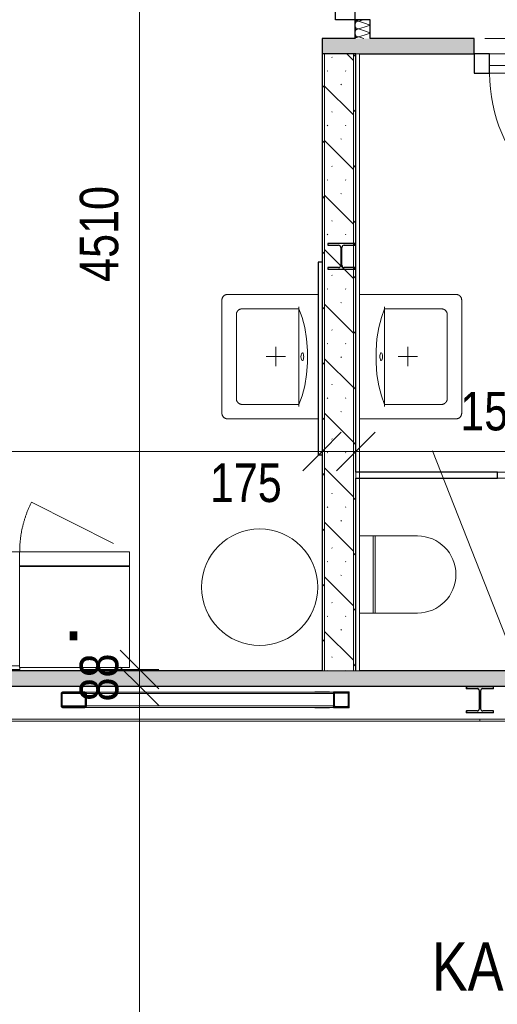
# Model space of a CAD drawing. Header units: millimetres. Extents: x -2033 to 156832, y -23587 to 25008.
# Tile 8 of 71: x 46236 to 48716, y 13121 to 18228. Entities that reach past the tile are written whole.
import ezdxf

# ---------------------------------------------------------------- set-up
doc = ezdxf.new("R2010")
doc.units = ezdxf.units.MM
for name, pattern in [('Skryté', [714.375, 476.25, -238.125]), ('Čerchovaná 3mm', [500, 300, -100, 0, -100]), ('Čárka', [635, 317.5, -317.5])]:
    doc.linetypes.add(name, pattern=pattern)
for name, color, linetype, lineweight in [('CA_DVERE', 7, 'Continuous', 13), ('CA_DVERE18', 8, 'Continuous', 9), ('CA_DVERE25', 7, 'Continuous', 9), ('CA_DVERE_NEVHRA1', 3, 'Čerchovaná 3mm', 13), ('CA_IMPORTY18', 8, 'Continuous', 9), ('CA_KOTY', 3, 'Continuous', 9), ('CA_KOTY-100', 3, 'Continuous', 9), ('CA_PODLAHA25', 7, 'Continuous', 13), ('CA_POHHRA25', 7, 'Continuous', 13), ('CA_REZY', 1, 'Continuous', 25), ('CA_SRAFY', 9, 'Continuous', 25), ('CA_TEXT25', 7, 'Continuous', 9), ('CA_ZARIZPRED', 8, 'Continuous', 13)]:
    doc.layers.add(name, color=color, linetype=linetype, lineweight=lineweight)
doc.styles.add('Arial_1', font='arial.ttf', dxfattribs={"height": 300})
doc.styles.add('Arial_3', font='arial.ttf', dxfattribs={"width": 0.8, "height": 200})
doc.styles.add('Arial_4', font='arial.ttf', dxfattribs={"width": 0.8, "height": 250})
doc.dimstyles.new('HP_Přímá_-_2_mm_Ariel_1-100_1', dxfattribs={"dimscale": 304.8, "dimtxt": 204.05188, "dimasz": 0.656168, "dimexe": 0.328084, "dimexo": 0.0625, "dimgap": 0.164042, "dimtad": 1, "dimdec": 0, "dimzin": 0, "dimdsep": 46, "dimtxsty": 'Arial_3', "dimblk1": 'OBLIQUE', "dimblk2": 'OBLIQUE', "dimsah": 1, "dimcen": 0.09, "dimazin": 0, "dimtfac": 1, "dimtdec": 4, "dimtix": 1, "dimtmove": 0, "dimatfit": 3, "dimfxl": 0.984252, "dimfxlon": 1, "dimtvp": 1, "dimtolj": 1, "dimtzin": 0, "dimarcsym": 2})
doc.dimstyles.new('HP_Přímá_-_2_mm_Ariel_1-100_2', dxfattribs={"dimscale": 304.8, "dimtxt": 204.05188, "dimasz": 0.656168, "dimexe": 0.328084, "dimexo": 0.0625, "dimgap": 0.164042, "dimtad": 1, "dimdec": 0, "dimzin": 0, "dimdsep": 46, "dimtxsty": 'Arial_3', "dimblk1": 'OBLIQUE', "dimblk2": 'OBLIQUE', "dimsah": 1, "dimcen": 0.09, "dimazin": 0, "dimtfac": 1, "dimtdec": 4, "dimtix": 1, "dimtmove": 2, "dimatfit": 3, "dimfxl": 0.984252, "dimfxlon": 1, "dimtvp": 1, "dimtolj": 1, "dimtzin": 0, "dimarcsym": 2})
pattern_1 = [(45, (38265.53, 0), (-143.684, 143.684), []), (45, (38361.32, 0), (-143.684, 143.684), [3.353, -98.247]), (45, (38457.1, 0), (-143.684, 143.684), [3.353, -98.247])]

# ---------------------------------------------------------------- blocks, each defined once
blk = doc.blocks.new('Waschbecken 02 645 x 550 - Waschbecken-807663-PŮDORYS _6_160  _ vestvek V1')
at = {"layer": 'CA_ZARIZPRED'}
for p, q in [((-200, 250), (-200, 150)), ((445.8, 150), (445.8, 250)), ((103.2, 172.3), (103.2, 167.7)), ((143.2, 167.7), (143.2, 172.3)), ((-200, 150), (-200, -220)), ((-135, 150), (-125.6, 150)), ((-125, 150), (-125.3, 150)), ((-125, -145), (-125, 150)), ((370.8, 150), (-125, 150)), ((370.8, 150), (370.8, -145)), ((371.1, 150), (370.8, 150)), ((371.4, 150), (380.8, 150)), ((445.8, -220), (445.8, 150)), ((122.9, -20), (122.9, 80)), ((72.9, 30), (172.9, 30)), ((340.8, -175), (-95, -175)), ((-170, -250), (415.8, -250))]:
    blk.add_line(p, q, dxfattribs=at)
at = {"layer": 'CA_ZARIZPRED', "flags": 128}
for points in [[(-125.6, 150), (-80.9, 167.1), (-28.5, 180.6), (29.7, 189.9), (91.4, 194.6), (154.4, 194.6), (216.1, 189.9), (274.3, 180.6), (326.7, 167.1), (371.4, 150)], [(-95, -175), (-96.2, -175), (-97.4, -174.9), (-98.6, -174.8), (-99.8, -174.6), (-101, -174.4), (-102.1, -174.1), (-103.3, -173.8), (-104.4, -173.5), (-105.6, -173.1), (-106.7, -172.6), (-107.8, -172.1), (-108.9, -171.6), (-109.9, -171), (-110.9, -170.4), (-111.9, -169.8), (-112.9, -169.1), (-113.9, -168.3), (-114.8, -167.6), (-115.7, -166.7), (-116.5, -165.9), (-117.3, -165), (-118.1, -164.1), (-118.9, -163.2), (-119.6, -162.2), (-120.2, -161.2), (-120.9, -160.2), (-121.5, -159.1), (-122, -158.1), (-122.5, -157), (-123, -155.9), (-123.4, -154.7), (-123.7, -153.6), (-124.1, -152.4), (-124.3, -151.3), (-124.6, -150.1), (-124.7, -148.9), (-124.9, -147.7), (-125, -146.5), (-125, -145.3), (-125, -145)], [(370.8, -145), (370.8, -146.2), (370.7, -147.4), (370.6, -148.6), (370.4, -149.8), (370.2, -151), (369.9, -152.1), (369.6, -153.3), (369.3, -154.4), (368.9, -155.6), (368.4, -156.7), (367.9, -157.8), (367.4, -158.9), (366.8, -159.9), (366.2, -160.9), (365.5, -161.9), (364.8, -162.9), (364.1, -163.9), (363.3, -164.8), (362.5, -165.7), (361.7, -166.5), (360.8, -167.3), (359.9, -168.1), (359, -168.9), (358, -169.6), (357, -170.2), (356, -170.9), (354.9, -171.5), (353.9, -172), (352.8, -172.5), (351.7, -173), (350.5, -173.4), (349.4, -173.7), (348.2, -174.1), (347.1, -174.3), (345.9, -174.6), (344.7, -174.7), (343.5, -174.9), (342.3, -175), (341.1, -175), (340.8, -175)], [(-200, -220), (-200, -221.2), (-199.9, -222.4), (-199.8, -223.6), (-199.6, -224.8), (-199.4, -226), (-199.1, -227.1), (-198.8, -228.3), (-198.5, -229.4), (-198.1, -230.6), (-197.6, -231.7), (-197.1, -232.8), (-196.6, -233.9), (-196, -234.9), (-195.4, -235.9), (-194.8, -236.9), (-194.1, -237.9), (-193.3, -238.9), (-192.6, -239.8), (-191.7, -240.7), (-190.9, -241.5), (-190, -242.3), (-189.1, -243.1), (-188.2, -243.9), (-187.2, -244.6), (-186.2, -245.2), (-185.2, -245.9), (-184.1, -246.5), (-183.1, -247), (-182, -247.5), (-180.9, -248), (-179.7, -248.4), (-178.6, -248.7), (-177.4, -249.1), (-176.3, -249.3), (-175.1, -249.6), (-173.9, -249.7), (-172.7, -249.9), (-171.5, -250), (-170.3, -250), (-170, -250)], [(415.8, -250), (417, -250), (418.2, -249.9), (419.4, -249.8), (420.6, -249.6), (421.7, -249.4), (422.9, -249.1), (424.1, -248.8), (425.2, -248.5), (426.4, -248.1), (427.5, -247.6), (428.6, -247.1), (429.6, -246.6), (430.7, -246), (431.7, -245.4), (432.7, -244.8), (433.7, -244.1), (434.6, -243.3), (435.6, -242.6), (436.5, -241.7), (437.3, -240.9), (438.1, -240), (438.9, -239.1), (439.7, -238.2), (440.4, -237.2), (441, -236.2), (441.7, -235.2), (442.2, -234.1), (442.8, -233.1), (443.3, -232), (443.7, -230.9), (444.2, -229.7), (444.5, -228.6), (444.8, -227.4), (445.1, -226.3), (445.3, -225.1), (445.5, -223.9), (445.7, -222.7), (445.7, -221.5), (445.8, -220.3), (445.8, -220)]]:
    blk.add_lwpolyline(points, dxfattribs=at)
at = {"layer": 'CA_ZARIZPRED'}
for centre, start, end in [((-95, -145), 180, 195), ((340.8, -145), 345, 0), ((-95, -145), 255, 270), ((340.8, -145), 270, 285), ((-170, -220), 180, 195), ((-170, -220), 210, 225), ((-170, -220), 255, 270), ((415.8, -220), 270, 285), ((415.8, -220), 300.3334, 315), ((415.8, -220), 345, 0)]:
    blk.add_arc(centre, 30, start, end, dxfattribs=at)
for start_param, end_param in [(3.142504, 6.284097), (0.000912, 3.142504)]:
    blk.add_ellipse((123.2, 167.7), major_axis=(-20, 0), ratio=0.352391, start_param=start_param, end_param=end_param, dxfattribs=at)
blk = doc.blocks.new('M_Chladnička - 600 x 660mm-807744-PŮDORYS _6_160  _ vestvek V1')
at = {"layer": 'CA_ZARIZPRED'}
for p, q in [((-338.8, -257.6), (-338.8, 266.2)), ((-338.8, 266.2), (231.2, 266.2)), ((231.2, 266.2), (231.2, -257.6)), ((231.2, -257.6), (-338.8, -257.6)), ((-338.8, -257.6), (-338.8, -333.8)), ((231.2, -257.6), (-338.8, -257.6)), ((231.2, -260.8), (-338.8, -260.8)), ((-338.8, -260.8), (-338.8, -333.8)), ((231.2, -333.8), (231.2, -257.6)), ((231.2, -333.8), (231.2, -260.8)), ((-338.8, -333.8), (231.2, -333.8)), ((-338.8, -333.8), (231.2, -333.8))]:
    blk.add_line(p, q, dxfattribs=at)
at = {"layer": 'CA_ZARIZPRED', "linetype": 'Skryté', "lineweight": 9}
blk.add_line((169.3, -592.1), (-338.8, -333.8), dxfattribs=at)
blk.add_arc((-338.8, -333.8), 570, 333.0558, 0, dxfattribs=at)
blk = doc.blocks.new('CZ-Dveře_otočné_jednokřídlé_OCZ - CZ-Dveře_otočné_jednokřídlé_900-2375230-PŮDORYS _6_160  _ vestvek V1')
at = {"layer": 'CA_DVERE18'}
blk.add_line((400, 140), (400, 940), dxfattribs=at)
blk.add_arc((400, 140), 800, 90, 180, dxfattribs=at)
at = {"layer": 'CA_DVERE25', "lineweight": 25}
for p, q in [((-480, 40), (-480, 140)), ((-480, 140), (-400, 140)), ((-400, 140), (-400, 40)), ((400, 40), (400, 140)), ((400, 140), (480, 140)), ((480, 140), (480, 40)), ((-400, 40), (-480, 40)), ((480, 40), (400, 40))]:
    blk.add_line(p, q, dxfattribs=at)
at = {"layer": 'CA_DVERE25'}
for p, q in [((-400, 100), (-400, 140)), ((-400, 140), (400, 140)), ((400, 140), (400, 100)), ((400, 100), (-400, 100))]:
    blk.add_line(p, q, dxfattribs=at)
at = {"layer": 'CA_DVERE_NEVHRA1'}
for p, q in [((-400, 40), (400, 40)), ((-425, -40), (425, -40))]:
    blk.add_line(p, q, dxfattribs=at)
blk = doc.blocks.new('Kuchyňská linka_ malá1 - 1372mm-2331933-PŮDORYS _6_160  _ vestvek V1')
at = {"layer": 'CA_ZARIZPRED', "linetype": 'Čárka', "lineweight": 9}
blk.add_line((-1231.3, -610), (1268.7, -610), dxfattribs=at)
blk = doc.blocks.new('M_Deska linky s výlevkou1 - Hloubka 600mm 2-2334104-PŮDORYS _6_160  _ vestvek V1')
at = {"layer": 'CA_ZARIZPRED', "lineweight": 9}
for p, q in [((1299.5, 0), (-1200.5, 0)), ((-1200.5, 0), (-1200.5, -10)), ((1299.5, -610), (1299.5, 0)), ((-1200.5, -19.1), (1299.5, -19.1)), ((-1200.5, -610), (1299.5, -610))]:
    blk.add_line(p, q, dxfattribs=at)
blk = doc.blocks.new('HP_Jednokridle-oboustrana-zaruben1 - 700x1970-1359875-PŮDORYS _6_160  _ vestvek V1')
at = {"layer": 'CA_DVERE'}
for p, q in [((-370, 15), (-370, 715)), ((-420, 15), (-370, 15)), ((-370, 15), (-370, -15)), ((-370, 15), (330, 15)), ((330, 15), (330, -15)), ((330, 15), (380, 15)), ((-420, -15), (-370, -15)), ((-370, -15), (330, -15)), ((330, -15), (380, -15))]:
    blk.add_line(p, q, dxfattribs=at)
blk.add_arc((-370, 15), 700, 0, 90, dxfattribs=at)
at = {"layer": 'CA_DVERE_NEVHRA1'}
for p, q in [((-370, 15), (330, 15)), ((330, -15), (-370, -15))]:
    blk.add_line(p, q, dxfattribs=at)
blk = doc.blocks.new('WC 01 - WC-807661-PŮDORYS _6_160  _ vestvek V1')
at = {"layer": 'CA_ZARIZPRED'}
for p, q in [((-200, 280), (-200, 210)), ((200, 210), (200, 280)), ((-200, 210), (200, 210)), ((-200, 200), (-200, 210)), ((200, 210), (200, 200)), ((200, 200), (-200, 200)), ((-200, 200), (-200, -20)), ((200, -20), (200, 200))]:
    blk.add_line(p, q, dxfattribs=at)
blk.add_arc((0, -20), 200, 180, 360, dxfattribs=at)
blk = doc.blocks.new('Waschbecken 02 645 x 550 - Waschbecken-V2-PŮDORYS _6_160  _ vestvek V1')
at = {"layer": 'CA_ZARIZPRED'}
for p, q in [((-200, 280), (-200, 150)), ((445.8, 150), (445.8, 280)), ((103.2, 172.3), (103.2, 167.7)), ((143.2, 167.7), (143.2, 172.3)), ((-200, 150), (-200, -220)), ((-135, 150), (-125.6, 150)), ((-125, 150), (-125.3, 150)), ((-125, -145), (-125, 150)), ((370.8, 150), (-125, 150)), ((370.8, 150), (370.8, -145)), ((371.1, 150), (370.8, 150)), ((371.4, 150), (380.8, 150)), ((445.8, -220), (445.8, 150)), ((122.9, -20), (122.9, 80)), ((72.9, 30), (172.9, 30)), ((340.8, -175), (-95, -175)), ((-170, -250), (415.8, -250))]:
    blk.add_line(p, q, dxfattribs=at)
at = {"layer": 'CA_ZARIZPRED', "flags": 128}
for points in [[(-125.6, 150), (-80.9, 167.1), (-28.5, 180.6), (29.7, 189.9), (91.4, 194.6), (154.4, 194.6), (216.1, 189.9), (274.3, 180.6), (326.7, 167.1), (371.4, 150)], [(-95, -175), (-96.2, -175), (-97.4, -174.9), (-98.6, -174.8), (-99.8, -174.6), (-101, -174.4), (-102.1, -174.1), (-103.3, -173.8), (-104.4, -173.5), (-105.6, -173.1), (-106.7, -172.6), (-107.8, -172.1), (-108.9, -171.6), (-109.9, -171), (-110.9, -170.4), (-111.9, -169.8), (-112.9, -169.1), (-113.9, -168.3), (-114.8, -167.6), (-115.7, -166.7), (-116.5, -165.9), (-117.3, -165), (-118.1, -164.1), (-118.9, -163.2), (-119.6, -162.2), (-120.2, -161.2), (-120.9, -160.2), (-121.5, -159.1), (-122, -158.1), (-122.5, -157), (-123, -155.9), (-123.4, -154.7), (-123.7, -153.6), (-124.1, -152.4), (-124.3, -151.3), (-124.6, -150.1), (-124.7, -148.9), (-124.9, -147.7), (-125, -146.5), (-125, -145.3), (-125, -145)], [(370.8, -145), (370.8, -146.2), (370.7, -147.4), (370.6, -148.6), (370.4, -149.8), (370.2, -151), (369.9, -152.1), (369.6, -153.3), (369.3, -154.4), (368.9, -155.6), (368.4, -156.7), (367.9, -157.8), (367.4, -158.9), (366.8, -159.9), (366.2, -160.9), (365.5, -161.9), (364.8, -162.9), (364.1, -163.9), (363.3, -164.8), (362.5, -165.7), (361.7, -166.5), (360.8, -167.3), (359.9, -168.1), (359, -168.9), (358, -169.6), (357, -170.2), (356, -170.9), (354.9, -171.5), (353.9, -172), (352.8, -172.5), (351.7, -173), (350.5, -173.4), (349.4, -173.7), (348.2, -174.1), (347.1, -174.3), (345.9, -174.6), (344.7, -174.7), (343.5, -174.9), (342.3, -175), (341.1, -175), (340.8, -175)], [(-200, -220), (-200, -221.2), (-199.9, -222.4), (-199.8, -223.6), (-199.6, -224.8), (-199.4, -226), (-199.1, -227.1), (-198.8, -228.3), (-198.5, -229.4), (-198.1, -230.6), (-197.6, -231.7), (-197.1, -232.8), (-196.6, -233.9), (-196, -234.9), (-195.4, -235.9), (-194.8, -236.9), (-194.1, -237.9), (-193.3, -238.9), (-192.6, -239.8), (-191.7, -240.7), (-190.9, -241.5), (-190, -242.3), (-189.1, -243.1), (-188.2, -243.9), (-187.2, -244.6), (-186.2, -245.2), (-185.2, -245.9), (-184.1, -246.5), (-183.1, -247), (-182, -247.5), (-180.9, -248), (-179.7, -248.4), (-178.6, -248.7), (-177.4, -249.1), (-176.3, -249.3), (-175.1, -249.6), (-173.9, -249.7), (-172.7, -249.9), (-171.5, -250), (-170.3, -250), (-170, -250)], [(415.8, -250), (417, -250), (418.2, -249.9), (419.4, -249.8), (420.6, -249.6), (421.7, -249.4), (422.9, -249.1), (424.1, -248.8), (425.2, -248.5), (426.4, -248.1), (427.5, -247.6), (428.6, -247.1), (429.6, -246.6), (430.7, -246), (431.7, -245.4), (432.7, -244.8), (433.7, -244.1), (434.6, -243.3), (435.6, -242.6), (436.5, -241.7), (437.3, -240.9), (438.1, -240), (438.9, -239.1), (439.7, -238.2), (440.4, -237.2), (441, -236.2), (441.7, -235.2), (442.2, -234.1), (442.8, -233.1), (443.3, -232), (443.7, -230.9), (444.2, -229.7), (444.5, -228.6), (444.8, -227.4), (445.1, -226.3), (445.3, -225.1), (445.5, -223.9), (445.7, -222.7), (445.7, -221.5), (445.8, -220.3), (445.8, -220)]]:
    blk.add_lwpolyline(points, dxfattribs=at)
at = {"layer": 'CA_ZARIZPRED'}
for centre, start, end in [((-95, -145), 180, 195), ((340.8, -145), 345, 0), ((-95, -145), 255, 270), ((340.8, -145), 270, 285), ((-170, -220), 180, 195), ((-170, -220), 210, 225), ((-170, -220), 255, 270), ((415.8, -220), 270, 285), ((415.8, -220), 300, 315), ((415.8, -220), 345, 0)]:
    blk.add_arc(centre, 30, start, end, dxfattribs=at)
for start_param, end_param in [(3.142504, 6.284097), (0.000912, 3.142504)]:
    blk.add_ellipse((123.2, 167.7), major_axis=(-20, 0), ratio=0.352391, start_param=start_param, end_param=end_param, dxfattribs=at)
blk = doc.blocks.new('CZ-Dveře_otočné_jednokřídlé_OCZ - CZ-Dveře_otočné_jednokřídlé_900-2406754-PŮDORYS _6_160  _ vestvek V1')
at = {"layer": 'CA_DVERE18'}
blk.add_line((400, -140), (400, -940), dxfattribs=at)
blk.add_arc((400, -140), 800, 180, 270, dxfattribs=at)
at = {"layer": 'CA_DVERE25', "lineweight": 25}
for p, q in [((-400, -40), (-480, -40)), ((-480, -40), (-480, -140)), ((-400, -140), (-400, -40)), ((480, -40), (400, -40)), ((400, -40), (400, -140)), ((480, -140), (480, -40)), ((-480, -140), (-400, -140)), ((400, -140), (480, -140))]:
    blk.add_line(p, q, dxfattribs=at)
at = {"layer": 'CA_DVERE25'}
for p, q in [((400, -100), (-400, -100)), ((-400, -100), (-400, -140)), ((400, -140), (400, -100)), ((-400, -140), (400, -140))]:
    blk.add_line(p, q, dxfattribs=at)
at = {"layer": 'CA_DVERE_NEVHRA1'}
for p, q in [((-425, 40), (425, 40)), ((-400, -40), (400, -40))]:
    blk.add_line(p, q, dxfattribs=at)
blk = doc.blocks.new('ocelová kce final - 11542_003_OK-HALA_TaO-2_ET_AciS_2025-05-29_upr_dwg-2597525-PŮDORYS _6_160  _ vestvek V1')
at = {"layer": 'CA_IMPORTY18', "color": 57}
for p, q in [((10431, 14767.5), (10289, 14767.5)), ((10289, 14767.5), (10289, 14757)), ((10431, 14757), (10431, 14767.5)), ((8191.3, 14732), (8310.5, 14732)), ((9595.2, 14740), (8303.9, 14740)), ((9595.2, 14740), (8303.9, 14740)), ((8303.9, 14736), (8308.7, 14736)), ((8303.9, 14736), (8308.7, 14736)), ((8317.1, 14732), (9600, 14732)), ((9502.2, 14741), (9579.1, 14741)), ((9599, 14736), (9599, 14741)), ((9599, 14741), (9681, 14741)), ((9681, 14741), (9681, 14659)), ((10289, 14757), (10345.2, 14757)), ((10356.2, 14746), (10356.2, 14654)), ((10363.8, 14654), (10363.8, 14746)), ((10374.7, 14757), (10431, 14757)), ((8191.3, 14668), (8310.5, 14668)), ((8308.7, 14664), (8303.9, 14664)), ((8303.9, 14664), (8308.7, 14664)), ((8303.9, 14660), (9595.2, 14660)), ((8303.9, 14660), (9595.2, 14660)), ((8317.1, 14668), (9600, 14668)), ((9579.1, 14659), (9502.2, 14659)), ((9599, 14659), (9599, 14664)), ((9681, 14659), (9599, 14659)), ((10289, 14643), (10289, 14632.5)), ((10345.2, 14643), (10289, 14643)), ((10289, 14632.5), (10431, 14632.5)), ((10431, 14643), (10374.7, 14643)), ((10431, 14632.5), (10431, 14643)), ((4870, 14600), (10360, 14600)), ((4870, 14600), (20675, 14600)), ((4870, 14590), (10360, 14590)), ((10360, 14590), (10360, 14600)), ((10360, 14600), (16040, 14600)), ((10360, 14600), (10360, 14590)), ((10360, 14590), (16040, 14590))]:
    blk.add_line(p, q, dxfattribs=at)
for centre, start, end in [((10345.2, 14746), 360, 90), ((10374.7, 14746), 90, 180), ((10345.2, 14654), 270, 360), ((10374.7, 14654), 180, 270)]:
    blk.add_arc(centre, 11, start, end, dxfattribs=at)
for centre, start_param, end_param in [((9595.2, 14732), 4.712389, 6.283185), ((9595.2, 14668), 3.141593, 4.68204)]:
    blk.add_ellipse(centre, major_axis=(0, 8), ratio=0.604105, start_param=start_param, end_param=end_param, dxfattribs=at)
at = {"layer": 'CA_REZY'}
for p, q in [((9710, 17066.5), (9570, 17066.5)), ((9570, 17066.5), (9570, 17058)), ((9570, 17058), (9625.3, 17058)), ((9654.8, 17058), (9710, 17058)), ((9710, 17058), (9710, 17066.5)), ((9637.3, 17046), (9637.3, 16954)), ((9642.8, 16954), (9642.8, 17046)), ((9625.3, 16942), (9570, 16942)), ((9570, 16942), (9570, 16933.5)), ((9570, 16933.5), (9710, 16933.5)), ((9710, 16942), (9654.8, 16942)), ((9710, 16933.5), (9710, 16942)), ((10430, 14766.5), (10290, 14766.5)), ((10290, 14766.5), (10290, 14758)), ((10430, 14758), (10430, 14766.5)), ((8184.7, 14732), (8184.7, 14668)), ((8191.3, 14668), (8191.3, 14732)), ((8303.9, 14740), (8198, 14740)), ((8198, 14736), (8303.9, 14736)), ((8310.5, 14732), (8310.5, 14668)), ((8317.1, 14668), (8317.1, 14732)), ((9600, 14732), (9600, 14668)), ((9604, 14668), (9604, 14732)), ((9672, 14740), (9608, 14740)), ((9608, 14736), (9672, 14736)), ((9676, 14732), (9676, 14668)), ((9680, 14668), (9680, 14732)), ((10290, 14758), (10345.2, 14758)), ((10357.2, 14746), (10357.2, 14654)), ((10362.8, 14654), (10362.8, 14746)), ((10374.7, 14758), (10430, 14758)), ((8303.9, 14664), (8198, 14664)), ((8198, 14660), (8303.9, 14660)), ((9672, 14664), (9608, 14664)), ((9608, 14660), (9672, 14660)), ((10290, 14642), (10290, 14633.5)), ((10345.2, 14642), (10290, 14642)), ((10290, 14633.5), (10430, 14633.5)), ((10430, 14642), (10374.7, 14642)), ((10430, 14633.5), (10430, 14642))]:
    blk.add_line(p, q, dxfattribs=at)
at = {"layer": 'CA_REZY', "flags": 128}
for points in [[(8198, 14740), (8195.4, 14739.8), (8192.9, 14739.4), (8190.6, 14738.7), (8188.6, 14737.7), (8187, 14736.4), (8185.7, 14735.1), (8185, 14733.6), (8184.7, 14732)], [(8191.3, 14732), (8191.5, 14732.8), (8191.8, 14733.5), (8192.5, 14734.2), (8193.3, 14734.8), (8194.3, 14735.3), (8195.4, 14735.7), (8196.7, 14735.9), (8198, 14736)], [(8317.1, 14732), (8316.9, 14733.6), (8316.1, 14735.1), (8314.9, 14736.4), (8313.3, 14737.7), (8311.3, 14738.7), (8309, 14739.4), (8306.5, 14739.8), (8303.9, 14740)], [(8303.9, 14736), (8305.2, 14735.9), (8306.4, 14735.7), (8307.6, 14735.3), (8308.6, 14734.8), (8309.4, 14734.2), (8310, 14733.5), (8310.4, 14732.8), (8310.5, 14732)], [(8184.7, 14668), (8185, 14666.4), (8185.7, 14664.9), (8187, 14663.6), (8188.6, 14662.3), (8190.6, 14661.3), (8192.9, 14660.6), (8195.4, 14660.2), (8198, 14660)], [(8198, 14664), (8196.7, 14664.1), (8195.4, 14664.3), (8194.3, 14664.7), (8193.3, 14665.2), (8192.5, 14665.8), (8191.8, 14666.5), (8191.5, 14667.2), (8191.3, 14668)], [(8310.5, 14668), (8310.4, 14667.2), (8310, 14666.5), (8309.4, 14665.8), (8308.6, 14665.2), (8307.6, 14664.7), (8306.4, 14664.3), (8305.2, 14664.1), (8303.9, 14664)], [(8303.9, 14660), (8306.5, 14660.2), (8309, 14660.6), (8311.3, 14661.3), (8313.3, 14662.3), (8314.9, 14663.6), (8316.1, 14664.9), (8316.9, 14666.4), (8317.1, 14668)]]:
    blk.add_lwpolyline(points, dxfattribs=at)
at = {"layer": 'CA_REZY'}
for centre, radius, start, end in [((9625.3, 17046), 12, 0, 90), ((9654.8, 17046), 12, 90, 180), ((9625.3, 16954), 12, 270, 0), ((9654.8, 16954), 12, 180, 270), ((9608, 14732), 8, 90, 180), ((9608, 14732), 4, 90, 180), ((9672, 14732), 8, 0, 90), ((9672, 14732), 4, 0, 90), ((10345.2, 14746), 12, 0, 90), ((10374.7, 14746), 12, 90, 180), ((9608, 14668), 8, 180, 270), ((9608, 14668), 4, 180, 270), ((9672, 14668), 8, 270, 0), ((9672, 14668), 4, 270, 0), ((10345.2, 14654), 12, 270, 0), ((10374.7, 14654), 12, 180, 270)]:
    blk.add_arc(centre, radius, start, end, dxfattribs=at)
blk = doc.blocks.new('ocelová kce final - ocelová kce final-2597615-PŮDORYS _6_160  _ vestvek V1')
blk.add_blockref('ocelová kce final - 11542_003_OK-HALA_TaO-2_ET_AciS_2025-05-29_upr_dwg-2597525-PŮDORYS _6_160  _ vestvek V1', (0, 0))
blk = doc.blocks.new('DIMBLOCK39-PŮDORYS _6_160  _ vestvek V1')
at = {"layer": 'CA_KOTY-100'}
for p, q in [((46857.3, 14769.9), (46757.3, 14869.9)), ((46857.3, 14769.9), (46557.3, 14769.9)), ((46857.3, 7349.9), (46857.3, 14769.9)), ((46857.3, 14769.9), (46957.3, 14669.9)), ((46857.3, 14769.9), (46957.3, 14769.9)), ((46857.3, 7349.9), (46757.3, 7449.9)), ((46857.3, 7349.9), (46557.3, 7349.9)), ((46857.3, 7349.9), (46957.3, 7249.9)), ((46857.3, 7349.9), (46957.3, 7349.9))]:
    blk.add_line(p, q, dxfattribs=at)
at = {"layer": 'CA_KOTY-100', "color": 0, "insert": (46547.6, 10815), "char_height": 200, "width": 587.669, "attachment_point": 1, "rotation": 90, "line_spacing_factor": 0.941778, "style": 'Arial_3'}
blk.add_mtext('7420', dxfattribs=at)
blk = doc.blocks.new('_Oblique')
at = {"color": 0, "linetype": 'ByBlock', "lineweight": -2}
blk.add_line((-0.5, -0.5), (0.5, 0.5), dxfattribs=at)
blk = doc.blocks.new('DIMBLOCK40-PŮDORYS _6_160  _ vestvek V1')
at = {"layer": 'CA_KOTY-100'}
for p, q in [((46857.3, 14857.4), (46757.3, 14957.4)), ((46857.3, 14769.9), (46757.3, 14869.9)), ((46857.3, 14857.4), (46557.3, 14857.4)), ((46857.3, 14769.9), (46857.3, 14857.4)), ((46857.3, 14857.4), (46957.3, 14757.4)), ((46857.3, 14857.4), (46957.3, 14857.4)), ((46857.3, 14769.9), (46557.3, 14769.9)), ((46857.3, 14769.9), (46957.3, 14669.9)), ((46857.3, 14769.9), (46957.3, 14769.9))]:
    blk.add_line(p, q, dxfattribs=at)
at = {"layer": 'CA_KOTY-100', "color": 0, "insert": (46547.6, 14691.2), "char_height": 200, "width": 293.835, "attachment_point": 1, "rotation": 90, "line_spacing_factor": 0.941778, "style": 'Arial_3'}
blk.add_mtext('88', dxfattribs=at)
blk = doc.blocks.new('DIMBLOCK41-PŮDORYS _6_160  _ vestvek V1')
at = {"layer": 'CA_KOTY-100'}
for p, q in [((46857.3, 19367.5), (46757.3, 19467.5)), ((46857.3, 19367.5), (46557.3, 19367.5)), ((46857.3, 14857.4), (46857.3, 19367.5)), ((46857.3, 19367.5), (46957.3, 19267.5)), ((46857.3, 19367.5), (46957.3, 19367.5)), ((46857.3, 14857.4), (46757.3, 14957.4)), ((46857.3, 14857.4), (46557.3, 14857.4)), ((46857.3, 14857.4), (46957.3, 14757.4)), ((46857.3, 14857.4), (46957.3, 14857.4))]:
    blk.add_line(p, q, dxfattribs=at)
at = {"layer": 'CA_KOTY-100', "color": 0, "insert": (46547.6, 16867.6), "char_height": 200, "width": 587.669, "attachment_point": 1, "rotation": 90, "line_spacing_factor": 0.941778, "style": 'Arial_3'}
blk.add_mtext('4510', dxfattribs=at)
blk = doc.blocks.new('DIMBLOCK44-PŮDORYS _6_160  _ vestvek V1')
at = {"layer": 'CA_KOTY-100'}
for p, q in [((42495.6, 15987.7), (42495.6, 16287.7)), ((47805.6, 15987.7), (47805.6, 16287.7)), ((42495.6, 15987.7), (42595.6, 16087.7)), ((47805.6, 15987.7), (47905.6, 16087.7)), ((42495.6, 15987.7), (42395.6, 15887.7)), ((42495.6, 15987.7), (47805.6, 15987.7)), ((42495.6, 15987.7), (42495.6, 15887.7)), ((47805.6, 15987.7), (47705.6, 15887.7)), ((47805.6, 15987.7), (47805.6, 15887.7))]:
    blk.add_line(p, q, dxfattribs=at)
at = {"layer": 'CA_KOTY-100', "color": 0, "insert": (44905.7, 16297.3), "char_height": 200, "width": 587.669, "attachment_point": 1, "line_spacing_factor": 0.941778, "style": 'Arial_3'}
blk.add_mtext('5310', dxfattribs=at)
blk = doc.blocks.new('DIMBLOCK45-PŮDORYS _6_160  _ vestvek V1')
at = {"layer": 'CA_KOTY-100'}
for p, q in [((47805.6, 15987.7), (47805.6, 16287.7)), ((47980.6, 15987.7), (47980.6, 16287.7)), ((47805.6, 15987.7), (47905.6, 16087.7)), ((47980.6, 15987.7), (48080.6, 16087.7)), ((47805.6, 15987.7), (47705.6, 15887.7)), ((47805.6, 15987.7), (47980.6, 15987.7)), ((47805.6, 15987.7), (47805.6, 15887.7)), ((47980.6, 15987.7), (47880.6, 15887.7)), ((47980.6, 15987.7), (47980.6, 15887.7))]:
    blk.add_line(p, q, dxfattribs=at)
at = {"layer": 'CA_KOTY-100', "color": 0, "insert": (47223.3, 15925.8), "char_height": 200, "width": 440.752, "attachment_point": 1, "line_spacing_factor": 0.941778, "style": 'Arial_3'}
blk.add_mtext('175', dxfattribs=at)
blk = doc.blocks.new('DIMBLOCK46-PŮDORYS _6_160  _ vestvek V1')
at = {"layer": 'CA_KOTY-100'}
for p, q in [((47980.6, 15987.7), (47980.6, 16287.7)), ((49555.6, 15987.7), (49555.6, 16287.7)), ((47980.6, 15987.7), (48080.6, 16087.7)), ((49555.6, 15987.7), (49655.6, 16087.7)), ((47980.6, 15987.7), (47880.6, 15887.7)), ((47980.6, 15987.7), (49555.6, 15987.7)), ((47980.6, 15987.7), (47980.6, 15887.7)), ((49555.6, 15987.7), (49455.6, 15887.7)), ((49555.6, 15987.7), (49555.6, 15887.7))]:
    blk.add_line(p, q, dxfattribs=at)
at = {"layer": 'CA_KOTY-100', "color": 0, "insert": (48523.2, 16297.3), "char_height": 200, "width": 587.669, "attachment_point": 1, "line_spacing_factor": 0.941778, "style": 'Arial_3'}
blk.add_mtext('1575', dxfattribs=at)

msp = doc.modelspace()

# ---------------------------------------------------------------- hatches: boundary and pattern name
at = {"layer": 'CA_SRAFY', "lineweight": 9}
h = msp.add_hatch(dxfattribs=at)
h.set_pattern_fill('FP_8', color=256, angle=161.57, style=0, pattern_type=2)
h.set_pattern_definition([(71.57, (47980.653, 18783.606), (-0.0032, 40.64254), [6.096, -283.058, 32.106, 0]), (288.43, (47980.653, 18793.766), (0.0032, 40.64254), [6.096, -283.058, 31.648, 0]), (18.43, (47980.653, 18783.606), (-101.60858, -20.31297), [96.368, -224.892]), (341.57, (47980.653, 18793.766), (101.60858, -20.31297), [96.368, -224.892])])
h.paths.add_polyline_path([(48055.6, 18129.9), (48055.6, 18227.5), (47975.6, 18227.5), (47975.6, 18129.9)])
h.paths.add_polyline_path([(47975.6, 19187.5), (48055.6, 19187.5), (48055.6, 19447.5), (47975.6, 19447.5), (47975.6, 19245.4)])
h = msp.add_hatch(dxfattribs=at)
h.set_pattern_fill('FP_16', color=256, angle=-198.43, style=0, pattern_type=2)
h.set_pattern_definition([(341.57, (50316.713, 18124.791), (40.64254, 0.003194), [6.096, -283.058, 32.106, 0]), (198.43, (50326.873, 18124.791), (40.64254, -0.003194), [6.096, -283.058, 31.648, 0]), (288.43, (50316.713, 18124.791), (-20.31297, 101.60858), [96.368, -224.892]), (251.57, (50326.873, 18124.791), (-20.31297, -101.60858), [96.368, -224.892])])
h.paths.add_polyline_path([(51313, 18049.9), (52168, 18049.9), (52168, 18129.9), (51300.5, 18129.9), (51300.5, 18049.9)])
h.paths.add_polyline_path([(49718.1, 18049.9), (50340.5, 18049.9), (50340.5, 18129.9), (49555.6, 18129.9), (49555.6, 18049.9), (49600.6, 18049.9)])
h.paths.add_polyline_path([(48595.6, 18049.9), (48595.6, 18129.9), (47805.6, 18129.9), (47805.6, 18049.9), (48570.9, 18049.9)])
h = msp.add_hatch(dxfattribs=at)
h.set_pattern_fill('FP_9', color=256, style=0, pattern_type=2)
h.set_pattern_definition(pattern_1)
h.paths.add_polyline_path([(47805.6, 14849.9), (47818.1, 14849.9), (47818.1, 18049.9), (47805.6, 18049.9), (47805.6, 14864)])
h = msp.add_hatch(dxfattribs=at)
h.set_pattern_fill('FP_10', color=256, style=0, pattern_type=2)
h.set_pattern_definition([(135, (38265.53, 0), (-141.4214, -141.4214), []), (135, (38359.8, 0), (-141.4214, -141.4214), [3.353, -96.647]), (135, (38454.09, 0), (-141.4214, -141.4214), [3.353, -96.647])])
h.paths.add_polyline_path([(47968.1, 14849.9), (47968.1, 18049.9), (47818.1, 18049.9), (47818.1, 14849.9), (47884.5, 14849.9)])
h = msp.add_hatch(dxfattribs=at)
h.set_pattern_fill('FP_9', color=256, style=0, pattern_type=2)
h.set_pattern_definition(pattern_1)
h.paths.add_polyline_path([(47980.6, 14849.9), (47980.6, 18049.9), (47968.1, 18049.9), (47968.1, 14849.9), (47970.3, 14849.9)])
h = msp.add_hatch(dxfattribs=at)
h.set_pattern_fill('FP_7', color=256, angle=161.57, style=0, pattern_type=2)
h.set_pattern_definition([(161.57, (50763.154, 14774.951), (-40.642541, -0.003194), [6.096, -283.058, 32.106, 0]), (18.43, (50752.994, 14774.951), (-40.642541, 0.003194), [6.096, -283.058, 31.648, 0]), (108.43, (50763.154, 14774.951), (20.312969, -101.608582), [96.368, -224.892]), (71.57, (50752.994, 14774.951), (20.312969, 101.608582), [96.368, -224.892])])
h.paths.add_polyline_path([(57837.7, 14769.9), (59020.6, 14769.9), (59020.6, 14849.9), (57775.5, 14849.9), (57775.5, 14769.9)])
h.paths.add_polyline_path([(55006.2, 14769.9), (55425.5, 14769.9), (55425.5, 14849.9), (42495.6, 14849.9), (42495.6, 14769.9), (54920.4, 14769.9)])

# ---------------------------------------------------------------- linework, layer by layer
at = {"layer": 'CA_PODLAHA25'}
msp.add_line((58795.6, 14589.9), (43135.5, 14589.9), dxfattribs=at)
at = {"layer": 'CA_POHHRA25'}
for p, q in [((47818.1, 18049.9), (47818.1, 14849.9)), ((47968.1, 18049.9), (47968.1, 14849.9)), ((48000.6, 18049.9), (47980.6, 18049.9)), ((47980.6, 15879.9), (47980.6, 15849.9)), ((47805.6, 14849.9), (48000.6, 14849.9))]:
    msp.add_line(p, q, dxfattribs=at)
msp.add_circle((47481.7, 15284.2), 301.8, dxfattribs=at)
at = {"layer": 'CA_REZY'}
for p, q in [((47975.6, 18227.5), (47975.6, 18129.9)), ((48055.6, 18227.5), (47975.6, 18227.5)), ((48055.6, 18129.9), (48055.6, 18227.5)), ((47805.6, 18129.9), (47805.6, 14849.9)), ((47975.6, 18129.9), (47805.6, 18129.9)), ((48595.6, 18129.9), (48055.6, 18129.9)), ((48595.6, 18049.9), (48595.6, 18129.9)), ((47980.6, 18049.9), (47805.6, 18049.9)), ((47980.6, 15879.9), (47980.6, 18049.9)), ((48000.6, 18049.9), (48595.6, 18049.9)), ((47805.6, 16969.9), (47785.6, 16969.9)), ((47785.6, 16969.9), (47785.6, 15969.9)), ((47785.6, 15969.9), (47805.6, 15969.9)), ((48715.6, 15879.9), (47980.6, 15879.9)), ((47980.6, 15849.9), (48715.6, 15849.9)), ((47980.6, 14849.9), (47980.6, 15849.9)), ((48715.6, 15849.9), (48715.6, 15879.9)), ((47805.6, 14849.9), (42495.6, 14849.9)), ((49535.6, 14849.9), (48000.6, 14849.9)), ((42495.6, 14769.9), (55425.5, 14769.9))]:
    msp.add_line(p, q, dxfattribs=at)
at = {"layer": 'CA_REZY', "lineweight": 9}
msp.add_line((48000.6, 14849.9), (48000.6, 18049.9), dxfattribs=at)
at = {"layer": 'CA_TEXT25'}
msp.add_line((48379.2, 15991.2), (49166.4, 13991.7), dxfattribs=at)

# ---------------------------------------------------------------- block references
at = {"layer": 'CA_DVERE', "rotation": 180}
msp.add_blockref('HP_Jednokridle-oboustrana-zaruben1 - 700x1970-1359875-PŮDORYS _6_160  _ vestvek V1', (49095.6, 15864.9), dxfattribs=at)
at = {"layer": 'CA_DVERE_NEVHRA1', "rotation": 89.99999999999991}
msp.add_blockref('CZ-Dveře_otočné_jednokřídlé_OCZ - CZ-Dveře_otočné_jednokřídlé_900-2375230-PŮDORYS _6_160  _ vestvek V1', (48015.6, 18707.5), dxfattribs=at)
at = {"layer": 'CA_DVERE_NEVHRA1'}
msp.add_blockref('CZ-Dveře_otočné_jednokřídlé_OCZ - CZ-Dveře_otočné_jednokřídlé_900-2406754-PŮDORYS _6_160  _ vestvek V1', (49075.6, 18089.9), dxfattribs=at)
at = {"layer": 'CA_IMPORTY18', "color": 57}
msp.add_blockref('ocelová kce final - ocelová kce final-2597615-PŮDORYS _6_160  _ vestvek V1', (38265.5, 0), dxfattribs=at)
at = {"layer": 'CA_ZARIZPRED'}
for name, p, rotation in [('Waschbecken 02 645 x 550 - Waschbecken-807663-PŮDORYS _6_160  _ vestvek V1', (47535.5, 16602.8), 269.9999999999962), ('Waschbecken 02 645 x 550 - Waschbecken-V2-PŮDORYS _6_160  _ vestvek V1', (48280.6, 16357), 89.99999999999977), ('WC 01 - WC-807661-PŮDORYS _6_160  _ vestvek V1', (48280.6, 15349.9), 89.99999999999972)]:
    msp.add_blockref(name, p, dxfattribs=dict(at, rotation=rotation))
at = {"layer": 'CA_ZARIZPRED', "linetype": 'Skryté', "lineweight": 9, "rotation": 180}
msp.add_blockref('M_Chladnička - 600 x 660mm-807744-PŮDORYS _6_160  _ vestvek V1', (46466.7, 15133.6), dxfattribs=at)
at = {"layer": 'CA_ZARIZPRED', "linetype": 'Čárka', "lineweight": 9, "rotation": 180}
msp.add_blockref('Kuchyňská linka_ malá1 - 1372mm-2331933-PŮDORYS _6_160  _ vestvek V1', (45004.3, 14857.4), dxfattribs=at)
at = {"layer": 'CA_ZARIZPRED', "lineweight": 9, "rotation": 180}
msp.add_blockref('M_Deska linky s výlevkou1 - Hloubka 600mm 2-2334104-PŮDORYS _6_160  _ vestvek V1', (45035.1, 14857.4), dxfattribs=at)

# ---------------------------------------------------------------- texts
at = {"layer": 'CA_TEXT25', "attachment_point": 1}
for s, insert, char_height, width, style in [('\\fArial|b0|i0|c238|p34|;.', (46456.8, 15308.9), 300, 144.304, 'Arial_1'), ('KABINA WC', (48375.2, 13441.8), 250, 1911.223, 'Arial_4')]:
    msp.add_mtext(s, dxfattribs=dict(at, insert=insert, char_height=char_height, width=width, style=style))

# ---------------------------------------------------------------- dimensions: what is measured, and where the dimension line sits
at = {"layer": 'CA_KOTY'}
for base, p1, p2, override, picture, middle in [((46857.3, 19367.5), (46557.3, 14857.4), (46557.3, 19367.5), {"dimpost": '<>', "dimfxl": 4510.130888}, 'DIMBLOCK41-PŮDORYS _6_160  _ vestvek V1', (46705.2, 17112.4)), ((46857.2662916, 14857.371065), (46557.2662916, 14769.871065), (46557.2662916, 14857.371065), {"dimpost": '<>', "dimfxl": 87.5}, 'DIMBLOCK40-PŮDORYS _6_160  _ vestvek V1', (46705.1516934, 14813.621065)), ((46857.3, 14769.9), (46557.3, 7349.9), (46557.3, 14769.9), {"dimpost": '<>', "dimfxl": 7420}, 'DIMBLOCK39-PŮDORYS _6_160  _ vestvek V1', (46705.2, 11059.9))]:
    dim = msp.add_linear_dim(base=base, p1=p1, p2=p2, angle=90, dimstyle='HP_Přímá_-_2_mm_Ariel_1-100_1', override=override, dxfattribs=at)
    dim.commit()
    dim.dimension.update_dxf_attribs({"geometry": picture, "text_midpoint": middle})
for base, p1, p2, override, picture, middle in [((47805.6, 15987.7), (42495.6, 16287.7), (47805.6, 16287.7), {"dimpost": '<>', "dimfxl": 5309.998951}, 'DIMBLOCK44-PŮDORYS _6_160  _ vestvek V1', (45150.6, 16139.9)), ((49555.6, 15987.7), (47980.6, 16287.7), (49555.6, 16287.7), {"dimpost": '<>', "dimfxl": 1575}, 'DIMBLOCK46-PŮDORYS _6_160  _ vestvek V1', (48768.1, 16139.8))]:
    dim = msp.add_linear_dim(base=base, p1=p1, p2=p2, dimstyle='HP_Přímá_-_2_mm_Ariel_1-100_1', override=override, dxfattribs=at)
    dim.commit()
    dim.dimension.update_dxf_attribs({"geometry": picture, "text_midpoint": middle})
dim = msp.add_linear_dim(base=(47980.6, 15987.7), p1=(47805.6, 16287.7), p2=(47980.6, 16287.7), dimstyle='HP_Přímá_-_2_mm_Ariel_1-100_2', override={"dimpost": '<>', "dimfxl": 175}, dxfattribs=at)
dim.commit()
dim.dimension.update_dxf_attribs({"geometry": 'DIMBLOCK45-PŮDORYS _6_160  _ vestvek V1', "text_midpoint": (47443.7, 15792.4), "dimtype": 160})

doc.saveas('drawing.dxf')
